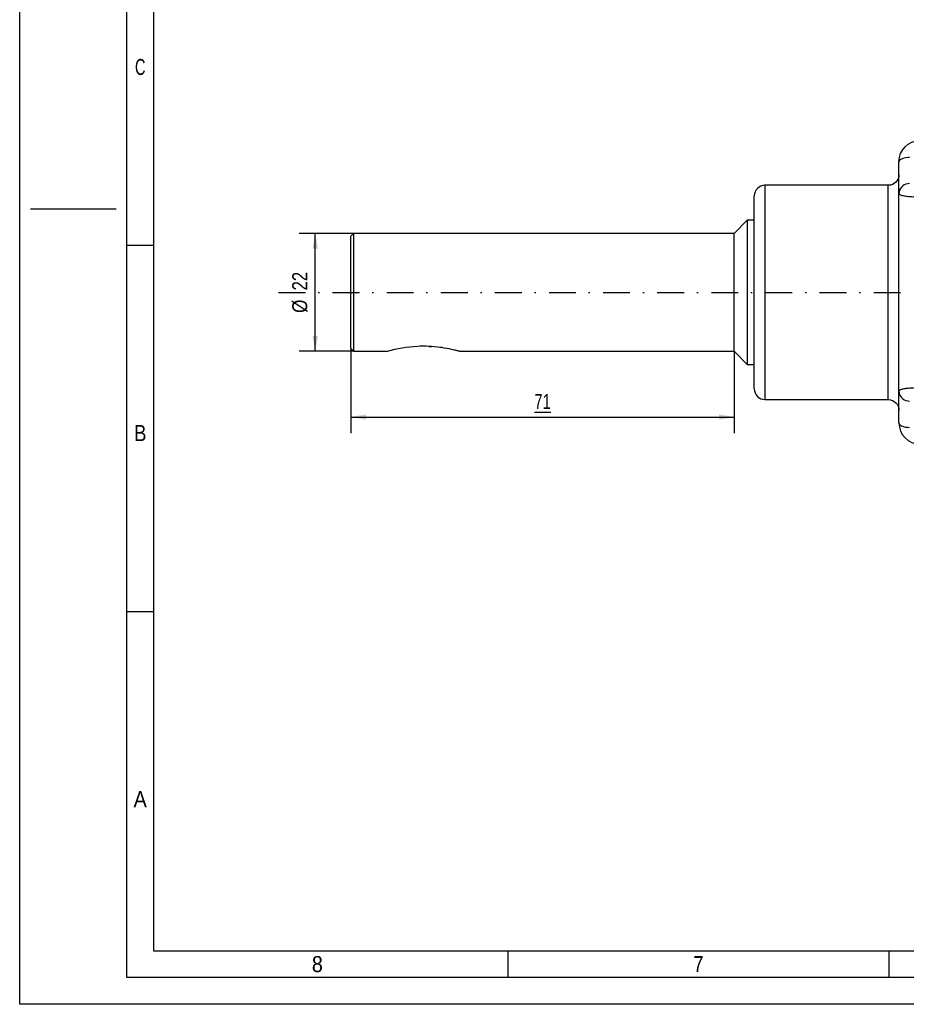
# Paper-space layout 'Blatt-1' of a CAD drawing. Header units: millimetres. Extents: x 0 to 594, y 0 to 420.
# Tile 1 of 19: x 0 to 165, y 0 to 184. Entities that reach past the tile are written whole.
import ezdxf
from ezdxf.enums import TextEntityAlignment as Align

# ---------------------------------------------------------------- set-up
doc = ezdxf.new("R2010")
doc.units = ezdxf.units.MM
doc.linetypes.add('DIVIDE', pattern=[10, 5, -2.5, 0, -2.5])
doc.layers.add('LAYER0', color=7, linetype='Continuous')
doc.styles.add('VERO0-osifont', font='osifont-2014-11-14.ttf')
doc.dimstyles.new('Vero Software', dxfattribs={"dimtxt": 2.8, "dimasz": 2.835641, "dimexe": 1.25, "dimexo": 3, "dimgap": 1.5, "dimtad": 1, "dimdsep": 46, "dimtxsty": 'VERO0-osifont', "dimblk1": 'ArrowheadClosed', "dimblk2": 'ArrowheadClosed', "dimsah": 1, "dimcen": 0, "dimclrt": 7, "dimaunit": 1, "dimadec": 3, "dimazin": 2, "dimtfac": 0.8, "dimtdec": 3, "dimtmove": 0, "dimatfit": 3, "dimfxl": 1, "dimtolj": 1, "dimarcsym": 0})

# ---------------------------------------------------------------- blocks, each defined once
blk = doc.blocks.new('ArrowheadClosed')
at = {"color": 0}
blk.add_solid([(0, 0), (-1, 0.176), (-1, -0.176)], dxfattribs=at)
blk = doc.blocks.new('*D26')
at = {"layer": 'LAYER0', "color": 56, "linetype": 'Continuous'}
for p, q in [((62.32, 143.88), (52.17, 143.88)), ((55.17, 121.88), (55.17, 143.88)), ((62.32, 121.88), (52.17, 121.88))]:
    blk.add_line(p, q, dxfattribs=at)
at = {"layer": 'LAYER0', "color": 56, "linetype": 'Continuous', "xscale": 2.83564090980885, "yscale": 2.83564090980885, "zscale": 2.83564090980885, "rotation": 90}
blk.add_blockref('ArrowheadClosed', (55.17, 143.88), dxfattribs=at)
at = {"layer": 'LAYER0', "color": 56, "linetype": 'Continuous', "extrusion": (0, 0, -1), "xscale": 2.83564090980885, "yscale": 2.83564090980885, "zscale": 2.83564090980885, "rotation": 270}
blk.add_blockref('ArrowheadClosed', (-55.17, 121.88), dxfattribs=at)
at = {"layer": 'LAYER0', "color": 7, "linetype": 'Continuous', "style": 'VERO0-osifont'}
for s, width, p, p2 in [('22', 0.980352, (53.67, 133.24), (53.67, 136.71)), ('%%c', 0.78786, (53.67, 129.04), (53.67, 131.53))]:
    blk.add_text(s, height=2.8, rotation=90, dxfattribs=dict(at, width=width)).set_placement(p, p2, align=Align.FIT)
blk = doc.blocks.new('*D27')
at = {"layer": 'LAYER0', "color": 56, "linetype": 'Continuous'}
for p, q in [((61.82, 122.38), (61.82, 106.61)), ((133.37, 121.88), (133.37, 106.61)), ((61.82, 109.61), (133.37, 109.61))]:
    blk.add_line(p, q, dxfattribs=at)
at = {"layer": 'LAYER0', "color": 56, "linetype": 'Continuous', "extrusion": (0, 0, -1), "xscale": 2.83564090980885, "yscale": 2.83564090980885, "zscale": 2.83564090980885}
blk.add_blockref('ArrowheadClosed', (-61.82, 109.61), dxfattribs=at)
at = {"layer": 'LAYER0', "color": 56, "linetype": 'Continuous', "xscale": 2.83564090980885, "yscale": 2.83564090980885, "zscale": 2.83564090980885}
blk.add_blockref('ArrowheadClosed', (133.37, 109.61), dxfattribs=at)
at = {"layer": 'LAYER0', "color": 7, "linetype": 'Continuous', "style": 'VERO0-osifont', "width": 0.979109}
blk.add_text('%%u71', height=2.8, dxfattribs=at).set_placement((96.08, 111.11), (99.12, 111.11), align=Align.FIT)
blk = doc.blocks.new('Entity set 0')
at = {"layer": 'LAYER0', "color": 252, "linetype": 'Continuous'}
for p, q in [((0, 0), (0, 420)), ((20, 5), (20, 415)), ((2, 148.5), (18, 148.5)), ((20, 141.67), (25, 141.67)), ((20, 73.33), (25, 73.33)), ((91.12, 10), (91.12, 5)), ((162.25, 10), (162.25, 5)), ((589, 5), (20, 5)), ((594, 0), (0, 0))]:
    blk.add_line(p, q, dxfattribs=at)
at = {"layer": 'LAYER0', "color": 4, "linetype": 'Continuous'}
for p, q in [((25, 410), (25, 10)), ((25, 10), (584, 10))]:
    blk.add_line(p, q, dxfattribs=at)
at = {"layer": 'LAYER0', "color": 7, "linetype": 'Continuous', "style": 'VERO0-osifont'}
for s, width, p, p2 in [('C', 0.979347, (21.52, 173.45), (23.48, 173.45)), ('B', 0.977133, (21.34, 105.12), (23.66, 105.12)), ('A', 0.980459, (21.27, 36.79), (23.73, 36.79)), ('8', 0.977037, (54.54, 6), (56.59, 6)), ('7', 0.977877, (125.74, 6), (127.64, 6))]:
    blk.add_text(s, height=3, dxfattribs=dict(at, width=width)).set_placement(p, p2, align=Align.FIT)
blk = doc.blocks.new('View  1')
at = {"layer": 'LAYER0', "color": 4, "linetype": 'Continuous'}
for p, q in [((164.12, 151.35), (164.12, 157.23)), ((162.12, 152.88), (139.12, 152.88)), ((137.12, 114.88), (137.12, 150.88)), ((164.12, 114.4), (164.12, 151.35)), ((135.82, 146.33), (133.37, 143.88)), ((135.82, 146.33), (135.82, 119.43)), ((137.12, 146.33), (135.82, 146.33)), ((62.32, 143.88), (61.82, 143.38)), ((61.82, 122.38), (61.82, 143.38)), ((62.32, 143.88), (62.32, 121.88)), ((133.37, 143.88), (62.32, 143.88)), ((133.37, 121.88), (133.37, 143.88)), ((61.82, 122.38), (62.32, 121.88)), ((62.32, 121.88), (68.58, 121.88)), ((68.57, 121.88), (68.59, 121.88)), ((68.59, 121.88), (68.6, 121.88)), ((76.41, 122.78), (76.9, 122.75)), ((82.07, 121.88), (133.37, 121.88)), ((133.37, 121.88), (135.82, 119.43)), ((135.82, 119.43), (137.12, 119.43)), ((164.12, 108.52), (164.12, 114.4)), ((139.12, 112.88), (162.12, 112.88))]:
    blk.add_line(p, q, dxfattribs=at)
at = {"layer": 'LAYER0', "color": 136, "linetype": 'Continuous'}
for p, q in [((139.12, 152.88), (139.12, 112.88)), ((162.12, 112.88), (162.12, 152.88))]:
    blk.add_line(p, q, dxfattribs=at)
at = {"layer": 'LAYER0', "color": 100, "linetype": 'DIVIDE'}
blk.add_line((48.32, 132.88), (165.12, 132.88), dxfattribs=at)
at = {"layer": 'LAYER0', "color": 136, "linetype": 'Continuous', "flags": 128}
for points in [[(166.12, 158.07), (165.78, 158.05), (165.44, 158.02), (165.12, 157.95), (164.84, 157.87), (164.59, 157.77), (164.39, 157.65), (164.25, 157.51), (164.16, 157.37), (164.12, 157.23)], [(166.12, 153.17), (165.78, 153.14), (165.44, 153.06), (165.12, 152.93), (164.84, 152.74), (164.59, 152.52), (164.39, 152.26), (164.25, 151.97), (164.16, 151.67), (164.12, 151.35)], [(168.06, 150.64), (167.73, 150.64), (167.4, 150.65), (167.08, 150.66), (166.77, 150.67), (166.47, 150.69), (166.18, 150.71), (165.9, 150.73), (165.64, 150.76), (165.4, 150.79), (165.17, 150.83), (164.97, 150.87), (164.78, 150.91), (164.61, 150.96), (164.47, 151.01), (164.35, 151.07), (164.26, 151.13), (164.18, 151.2), (164.14, 151.27), (164.12, 151.35)], [(164.12, 114.4), (164.14, 114.48), (164.19, 114.55), (164.26, 114.62), (164.36, 114.69), (164.47, 114.74), (164.6, 114.79), (164.75, 114.83), (164.91, 114.87), (165.09, 114.91), (165.28, 114.94), (165.48, 114.97), (165.7, 115), (165.92, 115.02), (166.16, 115.04), (166.46, 115.07), (166.76, 115.08), (167.08, 115.1), (167.41, 115.11), (167.73, 115.11), (168.06, 115.12)], [(164.12, 114.4), (164.16, 114.09), (164.25, 113.78), (164.39, 113.49), (164.59, 113.23), (164.84, 113.01), (165.12, 112.83), (165.44, 112.69), (165.78, 112.61), (166.12, 112.58)], [(164.12, 108.52), (164.16, 108.38), (164.25, 108.24), (164.39, 108.11), (164.59, 107.99), (164.84, 107.88), (165.12, 107.8), (165.44, 107.74), (165.78, 107.7), (166.12, 107.69)]]:
    blk.add_lwpolyline(points, dxfattribs=at)
at = {"layer": 'LAYER0', "color": 4, "linetype": 'Continuous', "flags": 128}
blk.add_lwpolyline([(82.07, 121.88), (82.07, 121.88), (82.06, 121.88), (82.02, 121.89), (81.96, 121.91), (81.88, 121.93), (81.79, 121.95), (81.68, 121.98), (81.55, 122.02), (81.42, 122.05), (81.27, 122.09), (81.12, 122.12), (80.86, 122.18), (80.58, 122.24), (80.17, 122.33), (79.73, 122.41), (79.26, 122.49), (78.77, 122.56), (78.43, 122.61), (78.08, 122.65), (77.36, 122.72), (76.88, 122.76), (76.41, 122.78)], dxfattribs=at)
at = {"layer": 'LAYER0', "color": 4, "linetype": 'Continuous', "extrusion": (0, 0, -1)}
for centre, radius, start, end in [((-168.13, 157.23), 4, 0.0013, 88.9959), ((-162.12, 154.88), 2, 180, 270), ((-162.12, 110.88), 2, 90, 180)]:
    blk.add_arc(centre, radius, start, end, dxfattribs=at)
at = {"layer": 'LAYER0', "color": 4, "linetype": 'Continuous'}
for centre, radius, start, end in [((139.12, 150.88), 2, 90, 180), ((75.36, 97.57), 25.23, 92.5288, 105.5914), ((75.32, 112.71), 10.13, 83.8668, 96.1253), ((139.12, 114.88), 2, 180, 270), ((168.13, 108.52), 4, 180.0027, 268.9984)]:
    blk.add_arc(centre, radius, start, end, dxfattribs=at)

psp = doc.layouts.new('Blatt-1')

# ---------------------------------------------------------------- block references
at = {"layer": 'LAYER0', "color": 4, "linetype": 'Continuous'}
for name in ['Entity set 0', 'View  1']:
    psp.add_blockref(name, (0, 0), dxfattribs=at)

# ---------------------------------------------------------------- dimensions: what is measured, and where the dimension line sits
at = {"layer": 'LAYER0', "color": 56, "linetype": 'Continuous'}
dim = psp.add_linear_dim(base=(55.166, 136.51), p1=(62.325, 121.876), p2=(62.325, 143.876), angle=90, text='⌀ <>', dimstyle='Vero Software', override={"dimasz": 2.835641, "dimdsep": 46, "dimtxsty": 'VERO0-osifont'}, dxfattribs=at)
dim.commit()
dim.dimension.update_dxf_attribs({"geometry": '*D26', "text_midpoint": (53.666, 138.211)})
dim = psp.add_linear_dim(base=(99.707, 109.609), p1=(61.825, 122.376), p2=(133.375, 121.876), text='%%u 71', dimstyle='Vero Software', override={"dimasz": 2.835641, "dimdsep": 46, "dimtxsty": 'VERO0-osifont'}, dxfattribs=at)
dim.commit()
dim.dimension.update_dxf_attribs({"geometry": '*D27', "text_midpoint": (100.623, 111.109)})

doc.saveas('drawing.dxf')
